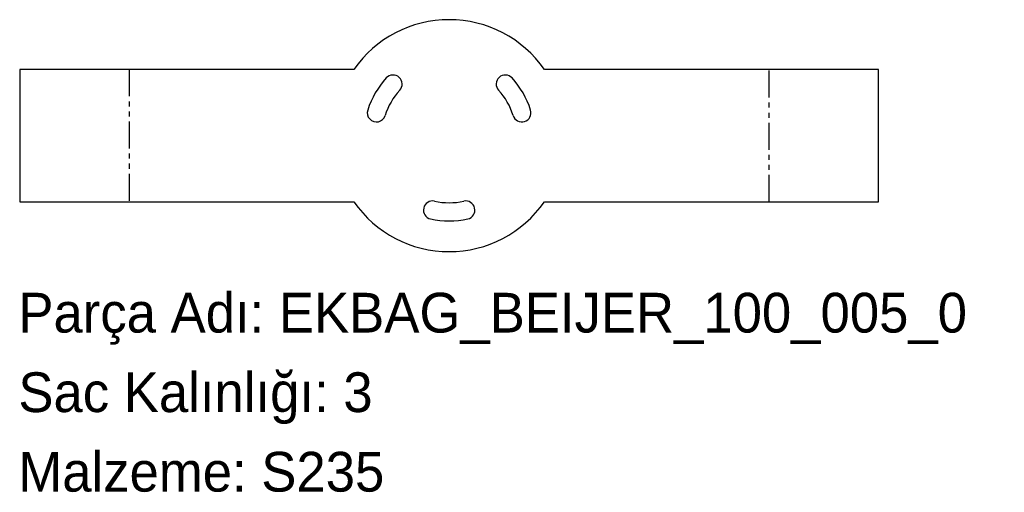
# Model space of a CAD drawing. Header units: millimetres. Extents: x 0 to 297, y -72 to 70.
import ezdxf

# ---------------------------------------------------------------- set-up
doc = ezdxf.new("R2010")
doc.units = ezdxf.units.MM
for name, pattern in [('SLD-İki-Kısa-Kesik-Çizgili-Uzun-Kesik-Çizgi', [15.748, 8.128, -1.524, 1.524, -1.524, 1.524, -1.524]), ('SLD-Katı', [0]), ('SLD-Sürekli', [0])]:
    doc.linetypes.add(name, pattern=pattern)
doc.layers.add('METIN', color=96, linetype='SLD-Katı')
doc.styles.add('SLDTEXTSTYLE0', font='ARIAL.TTF', dxfattribs={"width": 0.948, "bigfont": 'bigfont'})
doc.styles.add('SLDTEXTSTYLE1', font='ARIAL.TTF', dxfattribs={"width": 0.948})

msp = doc.modelspace()

# ---------------------------------------------------------------- linework, layer by layer
at = {"color": 7, "linetype": 'SLD-Sürekli', "lineweight": 25}
for p, q in [((0.4, 55.4), (0.4, 15.4)), ((101.24577, 55.4), (0.4, 55.4)), ((259.537167, 55.4), (158.691397, 55.4)), ((259.537167, 15.4), (259.537167, 55.4)), ((0.4, 15.4), (101.24577, 15.4)), ((158.691397, 15.4), (259.537167, 15.4))]:
    msp.add_line(p, q, dxfattribs=at)
at = {"color": 7, "linetype": 'SLD-İki-Kısa-Kesik-Çizgili-Uzun-Kesik-Çizgi'}
for p, q in [((33.434292, 55.4), (33.434292, 15.4)), ((226.502875, 15.4), (226.502875, 55.4))]:
    msp.add_line(p, q, dxfattribs=at)
at = {"color": 7, "linetype": 'SLD-Sürekli', "lineweight": 25}
for centre, radius, start, end in [((129.968583, 35.4), 35, 34.849905, 145.150095), ((113.026361, 50.955099), 2.75, 317.444142, 137.444142), ((146.910806, 50.955099), 2.75, 42.555858, 222.555858), ((129.968583, 35.4), 25.75, 137.444142, 162.555858), ((129.968583, 35.4), 25.75, 17.444142, 42.555858), ((129.968583, 35.4), 20.25, 137.444142, 162.555858), ((129.968583, 35.4), 20.25, 17.444142, 42.555858), ((108.026361, 42.294845), 2.75, 162.555858, 342.555858), ((151.910806, 42.294845), 2.75, 197.444142, 17.444142), ((129.968583, 35.4), 35, 214.849905, 325.150095), ((124.968583, 12.950056), 2.75, 77.444142, 257.444142), ((129.968583, 35.4), 20.25, 257.444142, 282.555858), ((134.968583, 12.950056), 2.75, 282.555858, 102.555858), ((129.968583, 35.4), 25.75, 257.444142, 282.555858)]:
    msp.add_arc(centre, radius, start, end, dxfattribs=at)

# ---------------------------------------------------------------- texts
at = {"layer": 'METIN', "char_height": 12, "attachment_point": 1}
for s, insert, style in [('Parça Adı: EKBAG_BEIJER_100_005_0', (0, -12.031187), 'SLDTEXTSTYLE0'), ('Sac Kalınlığı: 3', (0, -36.031187), 'SLDTEXTSTYLE0'), ('Malzeme: S235', (0, -60.031187), 'SLDTEXTSTYLE1')]:
    msp.add_mtext(s, dxfattribs=dict(at, insert=insert, style=style))

doc.saveas('drawing.dxf')
